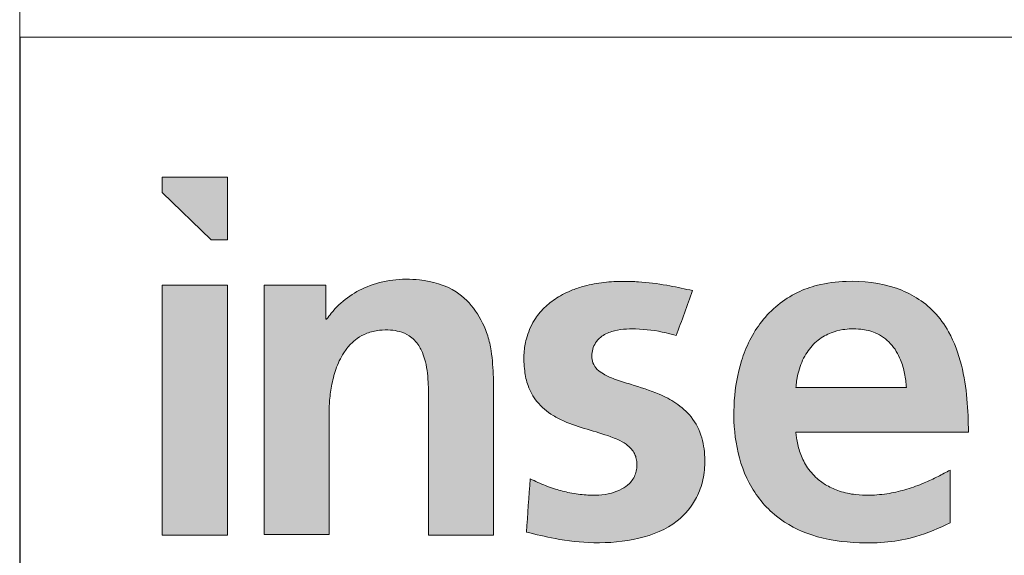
# Model space of a CAD drawing. Header units: millimetres. Extents: x 171540 to 202986, y -70244 to -47782.
# Tile 4 of 12: x 192851 to 194251, y -69485 to -68724. Entities that reach past the tile are written whole.
import ezdxf

# ---------------------------------------------------------------- set-up
doc = ezdxf.new("R2010")
doc.units = ezdxf.units.MM
doc.header["$LTSCALE"] = 0.25

# ---------------------------------------------------------------- blocks, each defined once
blk = doc.blocks.new('LOGO_sombreado')
at = {"linetype": 'Continuous'}
for points in [[(5.379, 14.745), (5.379, 16.368), (3.691, 16.368), (3.691, 15.977), (4.956, 14.745)], [(5.379, 13.567), (3.691, 13.567), (3.691, 7.09), (5.379, 7.09)]]:
    blk.add_hatch(color=7, dxfattribs=at).paths.add_polyline_path(points, flags=0)
h = blk.add_hatch(color=7, dxfattribs=at)
edge = h.paths.add_edge_path(flags=0)
edge.add_line((6.332, 7.108), (8.019, 7.108))
edge.add_line((8.019, 7.108), (8.019, 10.269))
edge.add_spline(control_points=[(8.019, 10.269), (8.019, 10.295), (8.02, 10.385), (8.031, 10.613), (8.076, 10.964), (8.182, 11.4), (8.354, 11.77), (8.558, 12.031), (8.76, 12.206), (9.011, 12.341), (9.31, 12.411), (9.596, 12.416), (9.859, 12.375), (10.128, 12.261), (10.314, 12.067), (10.432, 11.851), (10.51, 11.636), (10.565, 11.361), (10.591, 11.074), (10.599, 10.796), (10.599, 10.621), (10.599, 10.529)], knot_values=[0, 0, 0, 0, 0.014108, 0.050137, 0.12665, 0.210017, 0.297932, 0.350316, 0.392835, 0.445136, 0.506872, 0.560743, 0.603219, 0.653697, 0.720022, 0.747327, 0.789984, 0.846083, 0.902618, 0.949361, 1, 1, 1, 1], weights=[1, 1, 1, 1, 1, 1, 1, 1, 1, 1, 1, 1, 1, 1, 1, 1, 1, 1, 1, 1, 1, 1], degree=3, periodic=0)
edge.add_line((10.599, 10.529), (10.599, 7.09))
edge.add_line((10.599, 7.09), (12.28, 7.09))
edge.add_line((12.28, 7.09), (12.28, 11.178))
edge.add_spline(control_points=[(12.28, 11.178), (12.27, 11.411), (12.255, 11.775), (12.069, 12.584), (11.505, 13.452), (10.243, 13.792), (9.032, 13.667), (8.263, 13.102), (7.995, 12.74), (7.955, 12.686)], knot_values=[4, 4, 4, 4, 4.111727, 4.175295, 4.401008, 4.562165, 4.782362, 4.967907, 5, 5, 5, 5], weights=[1, 1, 1, 1, 1, 1, 1, 1, 1, 1], degree=3, periodic=0)
edge.add_line((7.955, 12.686), (7.933, 12.686))
edge.add_line((7.933, 12.686), (7.933, 13.567))
edge.add_line((7.933, 13.567), (6.332, 13.567))
edge.add_line((6.332, 13.567), (6.332, 7.108))
h = blk.add_hatch(color=7, dxfattribs=at)
edge = h.paths.add_edge_path(flags=0)
edge.add_spline(control_points=[(13.137, 7.167), (13.385, 7.107), (13.958, 6.969), (14.94, 6.856), (16.033, 6.948), (17.017, 7.329), (17.536, 7.963), (17.739, 8.529), (17.783, 9.059), (17.719, 9.627), (17.455, 10.158), (17.039, 10.522), (16.498, 10.799), (15.95, 10.966), (15.459, 11.117), (15.166, 11.241), (14.968, 11.379), (14.851, 11.544), (14.827, 11.735), (14.852, 11.914), (14.927, 12.086), (15.088, 12.259), (15.44, 12.427), (16.031, 12.453), (16.593, 12.386), (16.937, 12.287), (17.024, 12.262)], knot_values=[2, 2, 2, 2, 2.059912, 2.138972, 2.231529, 2.317091, 2.37896, 2.41776, 2.457291, 2.503214, 2.550983, 2.593172, 2.631209, 2.693415, 2.727668, 2.75244, 2.768008, 2.784005, 2.798244, 2.812447, 2.826168, 2.841745, 2.867174, 2.915736, 2.97856, 3, 3, 3, 3], weights=[1, 1, 1, 1, 1, 1, 1, 1, 1, 1, 1, 1, 1, 1, 1, 1, 1, 1, 1, 1, 1, 1, 1, 1, 1, 1, 1], degree=3, periodic=0)
edge.add_line((17.024, 12.262), (17.451, 13.431))
edge.add_spline(control_points=[(17.451, 13.431), (17.426, 13.436), (17.204, 13.484), (16.739, 13.586), (16.166, 13.656), (15.619, 13.675), (15.148, 13.656), (14.702, 13.572), (14.29, 13.437), (13.932, 13.26), (13.59, 12.994), (13.304, 12.64), (13.133, 12.232), (13.063, 11.783), (13.077, 11.372), (13.17, 10.934), (13.403, 10.512), (13.758, 10.218), (14.206, 9.991), (14.715, 9.826), (15.188, 9.699), (15.527, 9.565), (15.713, 9.465), (15.858, 9.337), (15.94, 9.215), (15.988, 9.093), (16.007, 8.963), (16.003, 8.82), (15.973, 8.677), (15.908, 8.54), (15.794, 8.4), (15.605, 8.267), (15.333, 8.167), (15.001, 8.115), (14.621, 8.128), (14.227, 8.187), (13.825, 8.298), (13.5, 8.424), (13.304, 8.519), (13.238, 8.551)], knot_values=[0, 0, 0, 0, 0.005653, 0.051977, 0.108664, 0.137127, 0.176746, 0.216073, 0.24029, 0.2755, 0.306859, 0.338493, 0.378336, 0.406147, 0.441816, 0.471537, 0.507617, 0.549768, 0.574349, 0.622211, 0.671374, 0.68606, 0.705384, 0.71922, 0.729875, 0.738587, 0.749066, 0.759494, 0.771085, 0.782308, 0.793676, 0.811965, 0.834198, 0.859455, 0.888117, 0.920718, 0.950113, 0.983265, 1, 1, 1, 1], weights=[1, 1, 1, 1, 1, 1, 1, 1, 1, 1, 1, 1, 1, 1, 1, 1, 1, 1, 1, 1, 1, 1, 1, 1, 1, 1, 1, 1, 1, 1, 1, 1, 1, 1, 1, 1, 1, 1, 1, 1], degree=3, periodic=0)
edge.add_line((13.238, 8.551), (13.137, 7.167))
h = blk.add_hatch(color=7, dxfattribs=at)
edge = h.paths.add_edge_path(flags=0)
edge.add_spline(control_points=[(24.607, 9.759), (24.601, 10.047), (24.588, 10.631), (24.448, 11.515), (24.168, 12.294), (23.638, 13.041), (22.71, 13.598), (21.62, 13.711), (20.745, 13.609), (19.957, 13.326), (19.182, 12.69), (18.677, 11.652), (18.495, 10.569), (18.533, 9.483), (18.852, 8.409), (19.558, 7.539), (20.591, 7.007), (21.846, 6.843), (23.097, 6.936), (23.839, 7.273), (24.132, 7.406)], knot_values=[2, 2, 2, 2, 2.046636, 2.094673, 2.144469, 2.179489, 2.241297, 2.312824, 2.353394, 2.38323, 2.447727, 2.509726, 2.566319, 2.624545, 2.684606, 2.744772, 2.800798, 2.868547, 2.948019, 3, 3, 3, 3], weights=[1, 1, 1, 1, 1, 1, 1, 1, 1, 1, 1, 1, 1, 1, 1, 1, 1, 1, 1, 1, 1], degree=3, periodic=0)
edge.add_line((24.132, 7.406), (24.132, 8.777))
edge.add_spline(control_points=[(24.132, 8.777), (24.028, 8.721), (23.807, 8.6), (23.435, 8.427), (23.014, 8.273), (22.54, 8.159), (22.092, 8.115), (21.656, 8.132), (21.279, 8.212), (20.941, 8.36), (20.642, 8.573), (20.397, 8.859), (20.229, 9.21), (20.161, 9.494), (20.136, 9.675), (20.131, 9.74), (20.129, 9.759)], knot_values=[0, 0, 0, 0, 0.070474, 0.150335, 0.244816, 0.33762, 0.440531, 0.512328, 0.597394, 0.66882, 0.731042, 0.815182, 0.890714, 0.961299, 0.988276, 1, 1, 1, 1], weights=[1, 1, 1, 1, 1, 1, 1, 1, 1, 1, 1, 1, 1, 1, 1, 1, 1], degree=3, periodic=0)
edge.add_line((20.129, 9.759), (24.607, 9.759))
edge = h.paths.add_edge_path(flags=0)
edge.add_spline(control_points=[(20.129, 10.916), (20.132, 10.942), (20.14, 11.026), (20.165, 11.19), (20.235, 11.477), (20.391, 11.829), (20.681, 12.156), (21.016, 12.344), (21.316, 12.42), (21.575, 12.442), (21.859, 12.434), (22.229, 12.348), (22.615, 12.076), (22.846, 11.677), (22.962, 11.282), (22.985, 11.037), (22.997, 10.916)], knot_values=[0, 0, 0, 0, 0.017075, 0.053986, 0.106701, 0.206715, 0.298238, 0.38232, 0.449502, 0.495974, 0.549057, 0.631866, 0.736734, 0.842394, 0.921775, 1, 1, 1, 1], weights=[1, 1, 1, 1, 1, 1, 1, 1, 1, 1, 1, 1, 1, 1, 1, 1, 1], degree=3, periodic=0)
edge.add_line((22.997, 10.916), (20.129, 10.916))
at = {"color": 7, "linetype": 'Continuous', "lineweight": 18}
for p, q in [((0, 20), (0, 0)), ((0, 20), (72.5, 20)), ((3.691, 16.368), (3.691, 15.977)), ((5.379, 16.368), (3.691, 16.368)), ((5.379, 16.368), (5.379, 14.745)), ((3.691, 15.977), (4.956, 14.745)), ((4.956, 14.745), (5.379, 14.745)), ((3.691, 7.09), (3.691, 13.567)), ((3.691, 13.567), (5.379, 13.567)), ((5.379, 13.567), (5.379, 7.09)), ((5.379, 7.09), (3.691, 7.09))]:
    blk.add_line(p, q, dxfattribs=at)
at = {"color": 8, "linetype": 'Continuous', "lineweight": 0}
for points in [[(7.933, 13.567), (7.399, 13.567), (6.865, 13.567), (6.332, 13.567)], [(6.332, 13.567), (6.332, 11.414), (6.332, 9.261), (6.332, 7.108)], [(7.933, 12.686), (7.933, 12.98), (7.933, 13.273), (7.933, 13.567)], [(17.024, 12.262), (17.167, 12.652), (17.309, 13.041), (17.451, 13.431)], [(7.955, 12.686), (7.948, 12.686), (7.94, 12.686), (7.933, 12.686)], [(12.28, 7.09), (12.28, 8.453), (12.28, 9.815), (12.28, 11.178)], [(22.997, 10.916), (22.041, 10.916), (21.085, 10.916), (20.129, 10.916)], [(10.599, 10.529), (10.599, 9.383), (10.599, 8.236), (10.599, 7.09)], [(8.019, 7.108), (8.019, 8.161), (8.019, 9.215), (8.019, 10.269)], [(20.129, 9.759), (21.622, 9.759), (23.115, 9.759), (24.607, 9.759)], [(24.132, 7.406), (24.132, 7.863), (24.132, 8.32), (24.132, 8.777)], [(13.238, 8.551), (13.204, 8.09), (13.171, 7.628), (13.137, 7.167)], [(6.332, 7.108), (6.894, 7.108), (7.457, 7.108), (8.019, 7.108)], [(10.599, 7.09), (11.16, 7.09), (11.72, 7.09), (12.28, 7.09)]]:
    blk.add_open_spline(points, degree=3, dxfattribs=at)
for points, knots in [([(12.28, 11.178), (12.27, 11.411), (12.255, 11.775), (12.069, 12.584), (11.505, 13.452), (10.243, 13.792), (9.032, 13.667), (8.263, 13.102), (7.995, 12.74), (7.955, 12.686)], [4, 4, 4, 4, 4.111727, 4.175295, 4.401008, 4.562165, 4.782362, 4.967907, 5, 5, 5, 5]), ([(17.451, 13.431), (17.426, 13.436), (17.204, 13.484), (16.739, 13.586), (16.166, 13.656), (15.619, 13.675), (15.148, 13.656), (14.702, 13.572), (14.29, 13.437), (13.932, 13.26), (13.59, 12.994), (13.304, 12.64), (13.133, 12.232), (13.063, 11.783), (13.077, 11.372), (13.17, 10.934), (13.403, 10.512), (13.758, 10.218), (14.206, 9.991), (14.715, 9.826), (15.188, 9.699), (15.527, 9.565), (15.713, 9.465), (15.858, 9.337), (15.94, 9.215), (15.988, 9.093), (16.007, 8.963), (16.003, 8.82), (15.973, 8.677), (15.908, 8.54), (15.794, 8.4), (15.605, 8.267), (15.333, 8.167), (15.001, 8.115), (14.621, 8.128), (14.227, 8.187), (13.825, 8.298), (13.5, 8.424), (13.304, 8.519), (13.238, 8.551)], [0, 0, 0, 0, 0.005653, 0.051977, 0.108664, 0.137127, 0.176746, 0.216073, 0.24029, 0.2755, 0.306859, 0.338493, 0.378336, 0.406147, 0.441816, 0.471537, 0.507617, 0.549768, 0.574349, 0.622211, 0.671374, 0.68606, 0.705384, 0.71922, 0.729875, 0.738587, 0.749066, 0.759494, 0.771085, 0.782308, 0.793676, 0.811965, 0.834198, 0.859455, 0.888117, 0.920718, 0.950113, 0.983265, 1, 1, 1, 1]), ([(24.607, 9.759), (24.601, 10.047), (24.588, 10.631), (24.448, 11.515), (24.168, 12.294), (23.638, 13.041), (22.71, 13.598), (21.62, 13.711), (20.745, 13.609), (19.957, 13.326), (19.182, 12.69), (18.677, 11.652), (18.495, 10.569), (18.533, 9.483), (18.852, 8.409), (19.558, 7.539), (20.591, 7.007), (21.846, 6.843), (23.097, 6.936), (23.839, 7.273), (24.132, 7.406)], [2, 2, 2, 2, 2.046636, 2.094673, 2.144469, 2.179489, 2.241297, 2.312824, 2.353394, 2.38323, 2.447727, 2.509726, 2.566319, 2.624545, 2.684606, 2.744772, 2.800798, 2.868547, 2.948019, 3, 3, 3, 3]), ([(8.019, 10.269), (8.019, 10.295), (8.02, 10.385), (8.031, 10.613), (8.076, 10.964), (8.182, 11.4), (8.354, 11.77), (8.558, 12.031), (8.76, 12.206), (9.011, 12.341), (9.31, 12.411), (9.596, 12.416), (9.859, 12.375), (10.128, 12.261), (10.314, 12.067), (10.432, 11.851), (10.51, 11.636), (10.565, 11.361), (10.591, 11.074), (10.599, 10.796), (10.599, 10.621), (10.599, 10.529)], [0, 0, 0, 0, 0.014108, 0.050137, 0.12665, 0.210017, 0.297932, 0.350316, 0.392835, 0.445136, 0.506872, 0.560743, 0.603219, 0.653697, 0.720022, 0.747327, 0.789984, 0.846083, 0.902618, 0.949361, 1, 1, 1, 1]), ([(13.137, 7.167), (13.385, 7.107), (13.958, 6.969), (14.94, 6.856), (16.033, 6.948), (17.017, 7.329), (17.536, 7.963), (17.739, 8.529), (17.783, 9.059), (17.719, 9.627), (17.455, 10.158), (17.039, 10.522), (16.498, 10.799), (15.95, 10.966), (15.459, 11.117), (15.166, 11.241), (14.968, 11.379), (14.851, 11.544), (14.827, 11.735), (14.852, 11.914), (14.927, 12.086), (15.088, 12.259), (15.44, 12.427), (16.031, 12.453), (16.593, 12.386), (16.937, 12.287), (17.024, 12.262)], [2, 2, 2, 2, 2.059912, 2.138972, 2.231529, 2.317091, 2.37896, 2.41776, 2.457291, 2.503214, 2.550983, 2.593172, 2.631209, 2.693415, 2.727668, 2.75244, 2.768008, 2.784005, 2.798244, 2.812447, 2.826168, 2.841745, 2.867174, 2.915736, 2.97856, 3, 3, 3, 3]), ([(20.129, 10.916), (20.132, 10.942), (20.14, 11.026), (20.165, 11.19), (20.235, 11.477), (20.391, 11.829), (20.681, 12.156), (21.016, 12.344), (21.316, 12.42), (21.575, 12.442), (21.859, 12.434), (22.229, 12.348), (22.615, 12.076), (22.846, 11.677), (22.962, 11.282), (22.985, 11.037), (22.997, 10.916)], [0, 0, 0, 0, 0.017075, 0.053986, 0.106701, 0.206715, 0.298238, 0.38232, 0.449502, 0.495974, 0.549057, 0.631866, 0.736734, 0.842394, 0.921775, 1, 1, 1, 1]), ([(24.132, 8.777), (24.028, 8.721), (23.807, 8.6), (23.435, 8.427), (23.014, 8.273), (22.54, 8.159), (22.092, 8.115), (21.656, 8.132), (21.279, 8.212), (20.941, 8.36), (20.642, 8.573), (20.397, 8.859), (20.229, 9.21), (20.161, 9.494), (20.136, 9.675), (20.131, 9.74), (20.129, 9.759)], [0, 0, 0, 0, 0.070474, 0.150335, 0.244816, 0.33762, 0.440531, 0.512328, 0.597394, 0.66882, 0.731042, 0.815182, 0.890714, 0.961299, 0.988276, 1, 1, 1, 1])]:
    blk.add_open_spline(points, degree=3, knots=knots, dxfattribs=at)

msp = doc.modelspace()

# ---------------------------------------------------------------- linework, layer by layer
at = {"color": 7, "linetype": 'Continuous', "lineweight": 18}
msp.add_line((192851.2, -67505.1), (192851.2, -69970.4), dxfattribs=at)

# ---------------------------------------------------------------- block references
at = {"color": 7, "linetype": 'Continuous', "xscale": 54.78515625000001, "yscale": 54.78515625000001, "zscale": 54.78515625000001}
msp.add_blockref('LOGO_sombreado', (192851.7, -69844.6), dxfattribs=at)

doc.saveas('drawing.dxf')
